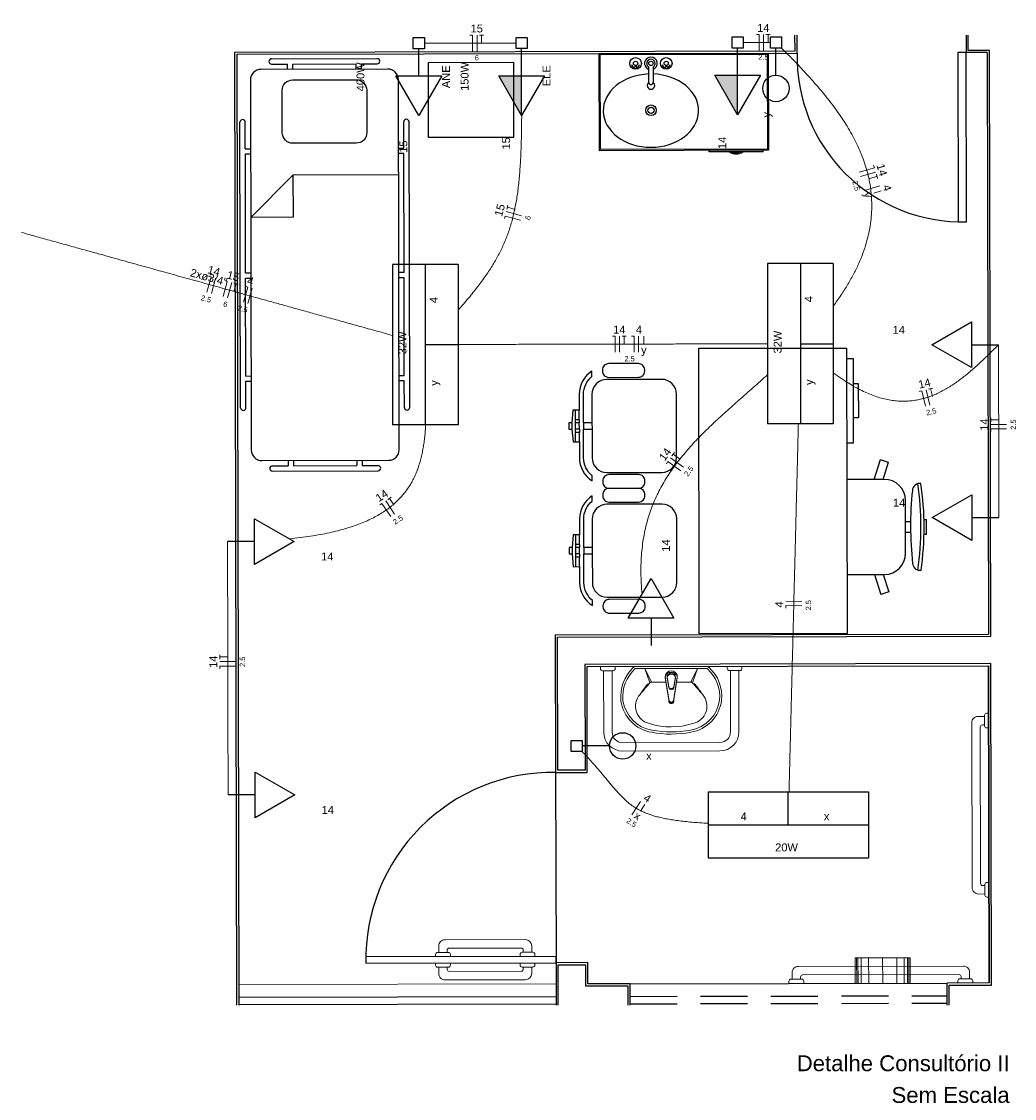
# Model space of a CAD drawing. Header units: feet. Extents: x -18 to 1038, y -110 to 48.
# Tile 1 of 199: x -18 to -8, y -88 to -78. Entities that reach past the tile are written whole.
import ezdxf

# ---------------------------------------------------------------- set-up
doc = ezdxf.new("R2010")
doc.units = ezdxf.units.FT
doc.header["$MEASUREMENT"] = 0
doc.linetypes.add('HIDDEN', pattern=[0.9525, 0.635, -0.3175])
for name, color, linetype, lineweight in [('02', 2, 'Continuous', 20), ('DI-Títulos', 3, 'Continuous', 5), ('EL-Condutos', 4, 'Continuous', 5), ('EL-Fios (Fase 1)', 7, 'Continuous', 5), ('EL-Fios (Fase 3)', 7, 'Continuous', 5), ('EL-Fios (Neutro)', 7, 'Continuous', 5), ('EL-Fios (Retorno)', 7, 'Continuous', 5), ('EL-Fios (Terra)', 7, 'Continuous', 5), ('EL-Textos conduto', 7, 'Continuous', 5), ('EL-Textos fios', 7, 'Continuous', 5), ('LOUÇAS', 1, 'Continuous', 9), ('Textos', 7, 'Continuous', 5)]:
    doc.layers.add(name, color=color, linetype=linetype, lineweight=lineweight)
for name, color, linetype in [('1', 1, 'Continuous'), ('AR-SAN', 1, 'Continuous'), ('Arq-parede-alta', 5, 'Continuous'), ('ESQUADRIAS CORTE', 3, 'Continuous'), ('JANELA', 3, 'Continuous'), ('MOBILARIO', 8, 'Continuous'), ('P-SIMBOL', 5, 'Continuous'), ('parede', 5, 'Continuous'), ('porta', 3, 'Continuous'), ('PROJEÇÃO', 6, 'HIDDEN')]:
    doc.layers.add(name, color=color, linetype=linetype)
doc.styles.add('Arial', font='arial.ttf')

msp = doc.modelspace()

# ---------------------------------------------------------------- hatches: boundary and pattern name
at = {"layer": 'P-SIMBOL', "linetype": 'Continuous'}
for points in [[(-12.9284, -78.6964), (-12.9284, -79.0714), (-13.1449, -78.6964)], [(-10.8843, -78.692), (-10.8843, -79.067), (-11.1008, -78.692)]]:
    msp.add_hatch(color=256, dxfattribs=at).paths.add_polyline_path(points)

# ---------------------------------------------------------------- linework, layer by layer
at = {"layer": '02', "color": 251}
msp.add_line((-15.6026, -87.2932), (-12.6026, -87.2869), dxfattribs=at)
at = {"layer": '1', "color": 251}
msp.add_line((-12.6069, -85.2867), (-12.6031, -87.0866), dxfattribs=at)
for centre, radius, start, end in [((-8.7613, -78.5185), 1.5605, 178.65287, 271.59047), ((-12.6332, -87.0567), 1.7703, 89.15065, 181.0927)]:
    msp.add_arc(centre, radius, start, end, dxfattribs=at)
at = {"layer": 'AR-SAN', "color": 251}
for p, q in [((-12.1949, -78.4858), (-10.5949, -78.4824)), ((-12.193, -79.4058), (-12.1949, -78.4858)), ((-12.1849, -78.4957), (-10.6049, -78.4924)), ((-12.183, -79.3957), (-12.1849, -78.4957)), ((-10.6049, -78.4924), (-10.603, -79.3924)), ((-10.5949, -78.4824), (-10.593, -79.4024)), ((-10.593, -79.4024), (-12.193, -79.4058)), ((-10.603, -79.3924), (-12.183, -79.3957)), ((-11.1548, -79.4176), (-11.1548, -79.4036)), ((-10.9608, -79.4171), (-11.1548, -79.4176)), ((-10.9413, -79.4171), (-10.9608, -79.4171)), ((-10.8548, -79.4169), (-10.9413, -79.4171)), ((-10.8353, -79.4169), (-10.8548, -79.4169)), ((-10.6413, -79.4165), (-10.8353, -79.4169)), ((-10.6413, -79.4165), (-10.6413, -79.4025))]:
    msp.add_line(p, q, dxfattribs=at)
for radius, start, end in [(0.1085, 234.77191, 305.47143), (0.0985, 244.07769, 296.16565)]:
    msp.add_arc((-10.8982, -79.3285), radius, start, end, dxfattribs=at)
at = {"layer": 'Arq-parede-alta', "color": 3}
for p, q in [((-10.3214, -78.4818), (-10.3217, -78.3143)), ((-15.6214, -78.493), (-10.3214, -78.4818)), ((-15.6023, -87.4891), (-15.6214, -78.493)), ((-12.3031, -87.086), (-12.6031, -87.0866)), ((-12.6031, -87.0866), (-12.6023, -87.4891)), ((-12.3027, -87.2862), (-12.3031, -87.086)), ((-11.9027, -87.2853), (-12.3027, -87.2862))]:
    msp.add_line(p, q, dxfattribs=at)
at = {"layer": 'Arq-parede-alta', "color": 3, "ltscale": 0.03}
for p, q in [((-12.6097, -83.9867), (-8.5097, -83.9779)), ((-12.3091, -84.286), (-8.5091, -84.2779)), ((-11.9023, -87.4891), (-11.9027, -87.2853))]:
    msp.add_line(p, q, dxfattribs=at)
at = {"layer": 'Arq-parede-alta', "color": 251, "ltscale": 0.03}
msp.add_lwpolyline([(-12.6097, -83.9867), (-12.6069, -85.2867), (-12.3069, -85.286), (-12.3091, -84.286)], dxfattribs=at)
at = {"layer": 'EL-Condutos', "linetype": 'Continuous'}
for points in [[(-13.8483, -78.3893), (-13.8079, -78.3892), (-13.7698, -78.3891), (-13.734, -78.389), (-13.7002, -78.389), (-13.6683, -78.3889), (-13.6381, -78.3888), (-13.6094, -78.3888), (-13.5821, -78.3887), (-13.556, -78.3887), (-13.5309, -78.3886), (-13.5067, -78.3885), (-13.4832, -78.3885), (-13.4601, -78.3885), (-13.4374, -78.3884), (-13.4149, -78.3884), (-13.3924, -78.3883), (-13.3697, -78.3883), (-13.3467, -78.3882), (-13.3232, -78.3882), (-13.2989, -78.3881), (-13.2739, -78.3881), (-13.2478, -78.388), (-13.2205, -78.3879), (-13.1918, -78.3879), (-13.1616, -78.3878), (-13.1297, -78.3877), (-13.0959, -78.3877), (-13.0601, -78.3876), (-13.022, -78.3875), (-12.9815, -78.3874)], [(-10.831, -78.3829), (-10.8199, -78.3828), (-10.8093, -78.3828), (-10.7992, -78.3828), (-10.7895, -78.3828), (-10.7803, -78.3828), (-10.7715, -78.3827), (-10.763, -78.3827), (-10.7548, -78.3827), (-10.7469, -78.3827), (-10.7393, -78.3827), (-10.7318, -78.3827), (-10.7245, -78.3826), (-10.7172, -78.3826), (-10.7101, -78.3826), (-10.703, -78.3826), (-10.6959, -78.3826), (-10.6888, -78.3826), (-10.6816, -78.3825), (-10.6742, -78.3825), (-10.6668, -78.3825), (-10.6591, -78.3825), (-10.6512, -78.3825), (-10.643, -78.3825), (-10.6345, -78.3824), (-10.6257, -78.3824), (-10.6165, -78.3824), (-10.6068, -78.3824), (-10.5967, -78.3824), (-10.5861, -78.3823), (-10.575, -78.3823)], [(-10.4685, -78.4355), (-10.4046, -78.5), (-10.3411, -78.5652), (-10.2783, -78.6312), (-10.2164, -78.6981), (-10.1558, -78.7659), (-10.0968, -78.8346), (-10.0398, -78.9043), (-9.9849, -78.9749), (-9.9326, -79.0467), (-9.8832, -79.1195), (-9.8369, -79.1935), (-9.7941, -79.2687), (-9.7551, -79.3451), (-9.7202, -79.4228), (-9.6898, -79.5018), (-9.6641, -79.5821), (-9.6434, -79.6639), (-9.6282, -79.7471), (-9.6186, -79.8318), (-9.615, -79.918), (-9.6177, -80.0058), (-9.6271, -80.0953), (-9.6434, -80.1864), (-9.667, -80.2792), (-9.6981, -80.3737), (-9.7371, -80.4701), (-9.7844, -80.5682), (-9.8401, -80.6683), (-9.9047, -80.7703), (-9.9784, -80.8742)], [(-13.5302, -80.914), (-13.4792, -80.8564), (-13.4312, -80.8002), (-13.386, -80.7454), (-13.3436, -80.6916), (-13.3039, -80.6388), (-13.2667, -80.5867), (-13.2321, -80.5351), (-13.1999, -80.4839), (-13.17, -80.4329), (-13.1424, -80.3819), (-13.1169, -80.3306), (-13.0935, -80.279), (-13.0721, -80.2267), (-13.0526, -80.1738), (-13.0349, -80.1198), (-13.0189, -80.0648), (-13.0046, -80.0084), (-12.9918, -79.9505), (-12.9805, -79.8909), (-12.9705, -79.8294), (-12.9619, -79.7659), (-12.9545, -79.7001), (-12.9481, -79.6318), (-12.9428, -79.5609), (-12.9385, -79.4872), (-12.935, -79.4106), (-12.9323, -79.3307), (-12.9303, -79.2474), (-12.9288, -79.1606), (-12.9279, -79.07)], [(-17.6613, -80.1791), (-17.5169, -80.2191), (-17.3798, -80.2572), (-17.2495, -80.2933), (-17.1252, -80.3278), (-17.0065, -80.3608), (-16.8928, -80.3923), (-16.7834, -80.4227), (-16.6779, -80.4519), (-16.5756, -80.4803), (-16.476, -80.508), (-16.3784, -80.535), (-16.2824, -80.5617), (-16.1873, -80.5881), (-16.0925, -80.6144), (-15.9975, -80.6407), (-15.9017, -80.6673), (-15.8046, -80.6943), (-15.7055, -80.7218), (-15.6038, -80.75), (-15.499, -80.7791), (-15.3906, -80.8091), (-15.2779, -80.8404), (-15.1603, -80.873), (-15.0373, -80.9072), (-14.9084, -80.943), (-14.7728, -80.9806), (-14.6302, -81.0202), (-14.4797, -81.0619), (-14.321, -81.1059), (-14.1534, -81.1524)], [(-13.529, -81.2386), (-13.3956, -81.2383), (-13.2696, -81.2381), (-13.1505, -81.2378), (-13.0378, -81.2376), (-12.9308, -81.2373), (-12.8292, -81.2371), (-12.7324, -81.2369), (-12.6397, -81.2367), (-12.5508, -81.2365), (-12.4651, -81.2363), (-12.382, -81.2362), (-12.301, -81.236), (-12.2217, -81.2358), (-12.1433, -81.2357), (-12.0655, -81.2355), (-11.9877, -81.2353), (-11.9094, -81.2352), (-11.83, -81.235), (-11.7491, -81.2348), (-11.666, -81.2346), (-11.5802, -81.2345), (-11.4913, -81.2343), (-11.3987, -81.2341), (-11.3019, -81.2339), (-11.2002, -81.2337), (-11.0933, -81.2334), (-10.9806, -81.2332), (-10.8615, -81.2329), (-10.7355, -81.2327), (-10.6021, -81.2324)], [(-9.9791, -81.5056), (-9.9084, -81.5566), (-9.8396, -81.6018), (-9.7728, -81.6413), (-9.7077, -81.6753), (-9.6444, -81.704), (-9.5828, -81.7275), (-9.5228, -81.7462), (-9.4643, -81.76), (-9.4073, -81.7694), (-9.3516, -81.7743), (-9.2973, -81.775), (-9.2442, -81.7718), (-9.1922, -81.7647), (-9.1414, -81.754), (-9.0915, -81.7399), (-9.0426, -81.7224), (-8.9946, -81.702), (-8.9473, -81.6786), (-8.9008, -81.6525), (-8.8549, -81.624), (-8.8096, -81.593), (-8.7648, -81.56), (-8.7204, -81.525), (-8.6764, -81.4882), (-8.6327, -81.4499), (-8.5891, -81.4102), (-8.5457, -81.3692), (-8.5023, -81.3273), (-8.459, -81.2845), (-8.4155, -81.241)], [(-8.4155, -81.241), (-8.4154, -81.3201), (-8.4152, -81.3941), (-8.4151, -81.4634), (-8.4149, -81.5284), (-8.4148, -81.5893), (-8.4147, -81.6466), (-8.4145, -81.7006), (-8.4144, -81.7517), (-8.4143, -81.8003), (-8.4142, -81.8467), (-8.4141, -81.8913), (-8.414, -81.9344), (-8.414, -81.9765), (-8.4139, -82.0178), (-8.4138, -82.0587), (-8.4137, -82.0997), (-8.4136, -82.141), (-8.4135, -82.183), (-8.4134, -82.2261), (-8.4133, -82.2707), (-8.4132, -82.3171), (-8.4131, -82.3657), (-8.413, -82.4168), (-8.4129, -82.4708), (-8.4128, -82.5282), (-8.4127, -82.5891), (-8.4125, -82.654), (-8.4124, -82.7233), (-8.4122, -82.7973), (-8.412, -82.8764)], [(-11.789, -83.6004), (-11.7966, -83.4972), (-11.7997, -83.3981), (-11.7984, -83.303), (-11.7928, -83.2116), (-11.7832, -83.1238), (-11.7695, -83.0394), (-11.7519, -82.9581), (-11.7307, -82.8799), (-11.7059, -82.8044), (-11.6776, -82.7315), (-11.6461, -82.6611), (-11.6113, -82.5928), (-11.5736, -82.5266), (-11.5329, -82.4622), (-11.4895, -82.3994), (-11.4435, -82.3381), (-11.395, -82.2781), (-11.3441, -82.2191), (-11.2911, -82.161), (-11.236, -82.1036), (-11.1789, -82.0467), (-11.12, -81.9901), (-11.0595, -81.9336), (-10.9975, -81.877), (-10.934, -81.8201), (-10.8693, -81.7628), (-10.8036, -81.7048), (-10.7368, -81.646), (-10.6692, -81.5861), (-10.6009, -81.525)], [(-15.1256, -83.0767), (-15.0234, -83.0653), (-14.9265, -83.0519), (-14.8351, -83.0366), (-14.7488, -83.0194), (-14.6675, -83.0003), (-14.5911, -82.9793), (-14.5195, -82.9565), (-14.4524, -82.932), (-14.3898, -82.9056), (-14.3315, -82.8776), (-14.2773, -82.8478), (-14.2271, -82.8164), (-14.1808, -82.7833), (-14.1381, -82.7486), (-14.099, -82.7124), (-14.0633, -82.6746), (-14.0308, -82.6352), (-14.0015, -82.5944), (-13.9751, -82.5521), (-13.9514, -82.5084), (-13.9305, -82.4632), (-13.9121, -82.4167), (-13.896, -82.3688), (-13.8821, -82.3197), (-13.8703, -82.2692), (-13.8604, -82.2175), (-13.8522, -82.1645), (-13.8457, -82.1104), (-13.8406, -82.055), (-13.8369, -81.9986)], [(-10.3098, -81.9901), (-10.3134, -82.1331), (-10.3168, -82.2689), (-10.3201, -82.3981), (-10.3232, -82.5212), (-10.3262, -82.6389), (-10.3291, -82.7516), (-10.3318, -82.8601), (-10.3345, -82.9647), (-10.337, -83.0662), (-10.3395, -83.165), (-10.342, -83.2618), (-10.3444, -83.3571), (-10.3468, -83.4515), (-10.3492, -83.5456), (-10.3516, -83.6399), (-10.354, -83.735), (-10.3564, -83.8315), (-10.3589, -83.9299), (-10.3615, -84.0309), (-10.3641, -84.1349), (-10.3669, -84.2426), (-10.3697, -84.3546), (-10.3727, -84.4713), (-10.3758, -84.5934), (-10.379, -84.7215), (-10.3824, -84.8561), (-10.386, -84.9978), (-10.3898, -85.1471), (-10.3938, -85.3047), (-10.398, -85.4711)], [(-15.7116, -83.1033), (-15.7113, -83.2192), (-15.7111, -83.3277), (-15.7109, -83.4293), (-15.7107, -83.5244), (-15.7105, -83.6137), (-15.7103, -83.6977), (-15.7102, -83.7769), (-15.71, -83.8518), (-15.7098, -83.923), (-15.7097, -83.991), (-15.7096, -84.0563), (-15.7094, -84.1195), (-15.7093, -84.1812), (-15.7092, -84.2417), (-15.709, -84.3017), (-15.7089, -84.3617), (-15.7088, -84.4223), (-15.7087, -84.4839), (-15.7085, -84.5471), (-15.7084, -84.6124), (-15.7082, -84.6804), (-15.7081, -84.7516), (-15.7079, -84.8265), (-15.7078, -84.9057), (-15.7076, -84.9897), (-15.7074, -85.079), (-15.7072, -85.1742), (-15.707, -85.2757), (-15.7067, -85.3842), (-15.7065, -85.5001)], [(-12.3558, -85.0887), (-12.3127, -85.1342), (-12.2728, -85.1778), (-12.2359, -85.2195), (-12.2015, -85.2593), (-12.1694, -85.2974), (-12.1393, -85.3336), (-12.1107, -85.3681), (-12.0835, -85.4008), (-12.0573, -85.432), (-12.0317, -85.4614), (-12.0065, -85.4893), (-11.9813, -85.5157), (-11.9557, -85.5405), (-11.9296, -85.5638), (-11.9025, -85.5857), (-11.8741, -85.6062), (-11.8442, -85.6254), (-11.8124, -85.6432), (-11.7783, -85.6598), (-11.7416, -85.6751), (-11.7021, -85.6891), (-11.6594, -85.7021), (-11.6132, -85.7139), (-11.5632, -85.7246), (-11.509, -85.7342), (-11.4503, -85.7429), (-11.3868, -85.7505), (-11.3182, -85.7573), (-11.2442, -85.7631), (-11.1644, -85.7681)]]:
    msp.add_spline(points, degree=3, dxfattribs=at)
at = {"layer": 'EL-Fios (Fase 1)'}
for p, q in [((-10.6386, -78.4575), (-10.6389, -78.3075)), ((-9.722, -79.6502), (-9.5782, -79.6075)), ((-9.6831, -79.7811), (-9.5393, -79.7384)), ((-15.865, -80.7553), (-15.8249, -80.6108)), ((-15.5192, -80.8513), (-15.4791, -80.7068)), ((-12.0011, -81.3104), (-12.0014, -81.1604)), ((-11.8216, -81.31), (-11.822, -81.16)), ((-9.0644, -81.8126), (-9.0995, -81.6668)), ((-8.3388, -81.9944), (-8.4888, -81.9944)), ((-11.3969, -82.3985), (-11.5191, -82.3116)), ((-14.132, -82.8432), (-14.2152, -82.7183)), ((-10.2773, -83.6695), (-10.4273, -83.6657)), ((-15.634, -84.2374), (-15.784, -84.2374)), ((-11.8857, -85.6883), (-11.8043, -85.5623))]:
    msp.add_line(p, q, dxfattribs=at)
at = {"layer": 'EL-Fios (Fase 3)'}
for p, q in [((-13.3505, -78.4632), (-13.3508, -78.3132)), ((-12.9295, -80.0216), (-13.0742, -79.9822)), ((-15.7127, -80.7976), (-15.6726, -80.6531))]:
    msp.add_line(p, q, dxfattribs=at)
at = {"layer": 'EL-Fios (Neutro)'}
for p, q in [((-13.4187, -78.3134), (-13.3937, -78.3133)), ((-13.3933, -78.4633), (-13.3937, -78.3133)), ((-10.7067, -78.3076), (-10.6817, -78.3075)), ((-10.6814, -78.4575), (-10.6817, -78.3075)), ((-9.5976, -79.5424), (-9.5904, -79.5664)), ((-9.7342, -79.6091), (-9.5904, -79.5664)), ((-13.092, -80.0477), (-13.0855, -80.0236)), ((-12.9407, -80.0629), (-13.0855, -80.0236)), ((-15.9063, -80.7439), (-15.8662, -80.5993)), ((-15.8903, -80.5927), (-15.8662, -80.5993)), ((-15.754, -80.7861), (-15.7139, -80.6416)), ((-15.738, -80.6349), (-15.7139, -80.6416)), ((-15.5605, -80.8398), (-15.5203, -80.6953)), ((-15.5444, -80.6886), (-15.5203, -80.6953)), ((-12.0693, -81.1605), (-12.0443, -81.1604)), ((-12.044, -81.3104), (-12.0443, -81.1604)), ((-11.8898, -81.1601), (-11.8648, -81.1601)), ((-11.8645, -81.3101), (-11.8648, -81.1601)), ((-9.1655, -81.6827), (-9.1412, -81.6768)), ((-9.106, -81.8226), (-9.1412, -81.6768)), ((-8.3388, -82.0373), (-8.4888, -82.0373)), ((-8.4888, -82.0623), (-8.4888, -82.0373)), ((-11.5585, -82.3669), (-11.544, -82.3465)), ((-11.4217, -82.4335), (-11.544, -82.3465)), ((-14.2716, -82.756), (-14.2508, -82.7421)), ((-14.1677, -82.8669), (-14.2508, -82.7421)), ((-10.429, -83.7336), (-10.4284, -83.7086)), ((-10.2784, -83.7124), (-10.4284, -83.7086)), ((-15.634, -84.2803), (-15.784, -84.2803)), ((-15.784, -84.3053), (-15.784, -84.2803))]:
    msp.add_line(p, q, dxfattribs=at)
at = {"layer": 'EL-Fios (Retorno)'}
for p, q in [((-9.597, -79.8077), (-9.5251, -79.7863)), ((-11.7718, -81.2349), (-11.772, -81.1599)), ((-11.803, -85.6524), (-11.7623, -85.5894))]:
    msp.add_line(p, q, dxfattribs=at)
at = {"layer": 'EL-Fios (Terra)'}
for points in [[(-13.3078, -78.3881), (-13.3079, -78.3131), (-13.3279, -78.3132), (-13.2879, -78.3131)], [(-10.5959, -78.3824), (-10.596, -78.3074), (-10.616, -78.3074), (-10.576, -78.3073)], [(-9.6379, -79.6699), (-9.566, -79.6485), (-9.5717, -79.6294), (-9.5603, -79.6677)], [(-12.9906, -79.9605), (-13.063, -79.9409), (-13.0682, -79.9602), (-13.0577, -79.9216)], [(-15.6514, -80.7368), (-15.6313, -80.6645), (-15.6506, -80.6592), (-15.6121, -80.6699)], [(-11.9584, -81.2353), (-11.9586, -81.1603), (-11.9786, -81.1603), (-11.9386, -81.1602)], [(-9.0403, -81.7296), (-9.0578, -81.6567), (-9.0773, -81.6614), (-9.0384, -81.652)], [(-8.4138, -81.9516), (-8.4888, -81.9516), (-8.4888, -81.9716), (-8.4888, -81.9316)], [(-11.4332, -82.3201), (-11.4943, -82.2767), (-11.5059, -82.293), (-11.4827, -82.2604)], [(-14.1379, -82.757), (-14.1795, -82.6946), (-14.1961, -82.7057), (-14.1629, -82.6835)], [(-15.709, -84.1946), (-15.784, -84.1946), (-15.784, -84.2146), (-15.784, -84.1746)]]:
    msp.add_lwpolyline(points, dxfattribs=at)
at = {"layer": 'ESQUADRIAS CORTE', "color": 251}
msp.add_lwpolyline([(-12.6032, -87.0266), (-14.4032, -87.0305), (-14.4031, -87.0905), (-12.6031, -87.0866)], close=True, dxfattribs=at)
at = {"layer": 'JANELA', "color": 251}
for p, q in [((-10.3414, -78.4618), (-10.3417, -78.3143)), ((-8.7014, -78.4583), (-8.7017, -78.3143)), ((-15.6414, -78.4731), (-10.3414, -78.4618)), ((-15.6223, -87.4891), (-15.6414, -78.4731)), ((-8.5014, -78.4579), (-8.7014, -78.4583)), ((-8.4897, -83.9979), (-8.5014, -78.4579)), ((-12.5897, -84.0066), (-8.4897, -83.9979)), ((-12.587, -85.2666), (-12.5897, -84.0066)), ((-8.4891, -84.2579), (-12.3291, -84.2661)), ((-12.3291, -84.2661), (-12.327, -85.2661)), ((-8.4827, -87.2979), (-8.4891, -84.2579)), ((-12.327, -85.2661), (-12.587, -85.2666)), ((-12.5831, -87.1066), (-12.3231, -87.1061)), ((-12.5823, -87.4891), (-12.5831, -87.1066)), ((-12.3231, -87.1061), (-12.3227, -87.3061)), ((-12.3227, -87.3061), (-11.9227, -87.3052)), ((-11.9227, -87.3052), (-11.9223, -87.4891)), ((-8.8827, -87.2987), (-8.4827, -87.2979)), ((-8.8823, -87.4891), (-8.8827, -87.2987))]:
    msp.add_line(p, q, dxfattribs=at)
at = {"layer": 'LOUÇAS', "color": 251}
for p, q in [((-12.1519, -84.9056), (-12.1532, -84.3256)), ((-12.0719, -84.9054), (-12.0732, -84.3254)), ((-11.1717, -84.2835), (-11.8547, -84.2849)), ((-11.854, -84.3051), (-11.1741, -84.3037)), ((-11.7618, -84.3049), (-11.7138, -84.4393)), ((-11.7618, -84.3049), (-11.6987, -84.4325)), ((-11.2646, -84.3039), (-11.3272, -84.4317)), ((-11.2646, -84.3039), (-11.312, -84.4385)), ((-10.9532, -84.323), (-10.9519, -84.903)), ((-10.8732, -84.3229), (-10.8719, -84.9029)), ((-11.5627, -84.4322), (-11.6987, -84.4325)), ((-11.5329, -84.6092), (-11.5676, -84.4027)), ((-11.5329, -84.6204), (-11.5676, -84.4139)), ((-11.5367, -84.4739), (-11.5492, -84.3992)), ((-11.5366, -84.4851), (-11.5492, -84.4104)), ((-11.4922, -84.6091), (-11.4583, -84.4025)), ((-11.4922, -84.6203), (-11.4583, -84.4137)), ((-11.489, -84.4738), (-11.4768, -84.399)), ((-11.489, -84.485), (-11.4767, -84.4102)), ((-11.3272, -84.4317), (-11.4632, -84.432)), ((-11.0517, -85.0032), (-11.9717, -85.0052)), ((-11.0515, -85.0832), (-11.9715, -85.0852)), ((-12.9233, -86.9873), (-12.8233, -86.9871)), ((-12.9133, -86.9873), (-12.9133, -86.9673)), ((-12.8334, -86.9271), (-12.8333, -86.9871)), ((-12.9432, -87.0274), (-12.9432, -87.0074)), ((-12.943, -87.0874), (-12.9429, -87.1074)), ((-12.8032, -87.0071), (-12.8032, -87.0271)), ((-12.8029, -87.1071), (-12.803, -87.0871)), ((-9.772, -87.0406), (-9.252, -87.0395)), ((-9.7715, -87.2806), (-9.772, -87.0406)), ((-9.7578, -87.2806), (-9.7583, -87.0406)), ((-9.7451, -87.2806), (-9.7456, -87.0406)), ((-9.7153, -87.2805), (-9.7158, -87.0405)), ((-9.6442, -87.2804), (-9.6447, -87.0404)), ((-9.512, -87.0401), (-9.5115, -87.2801)), ((-9.3788, -87.2798), (-9.3793, -87.0398)), ((-9.3077, -87.2797), (-9.3082, -87.0397)), ((-9.2779, -87.2796), (-9.2784, -87.0396)), ((-9.2652, -87.2796), (-9.2657, -87.0396)), ((-9.252, -87.0395), (-9.2515, -87.2795)), ((-12.9229, -87.1273), (-12.8229, -87.1271)), ((-12.9129, -87.1273), (-12.9128, -87.1473)), ((-12.8328, -87.1871), (-12.8329, -87.1271))]:
    msp.add_line(p, q, dxfattribs=at)
for points in [[(-12.0432, -84.2853), (-12.0432, -84.3053, -0.4142136), (-12.0632, -84.3254), (-12.0632, -84.3254), (-12.1632, -84.3256, -0.4142136), (-12.1832, -84.3056), (-12.1832, -84.3056), (-12.1832, -84.2856)], [(-10.8432, -84.2828), (-10.8432, -84.3028, -0.4142136), (-10.8632, -84.3228), (-10.8632, -84.3228), (-10.9632, -84.3231, -0.4142136), (-10.9832, -84.3031), (-10.9832, -84.3031), (-10.9832, -84.2831)], [(-8.5081, -84.7264), (-8.5281, -84.7264, 0.4142135), (-8.5481, -84.7464), (-8.5481, -84.7464), (-8.5479, -84.8464, 0.4142136), (-8.5278, -84.8664), (-8.5278, -84.8664), (-8.5078, -84.8664)], [(-8.5481, -84.7564), (-8.6081, -84.7566, 0.4142136), (-8.6679, -84.8167), (-8.6679, -84.8167), (-8.6646, -86.3767, 0.4142136), (-8.6045, -86.4366), (-8.6045, -86.4366), (-8.5445, -86.4364)], [(-8.5447, -86.3564), (-8.5647, -86.3565, -0.4142136), (-8.5847, -86.3365), (-8.5847, -86.3365), (-8.5878, -84.8565, -0.4142135), (-8.5679, -84.8365), (-8.5679, -84.8365), (-8.5479, -84.8364)], [(-8.5047, -86.3264), (-8.5247, -86.3264, 0.4142135), (-8.5447, -86.3464), (-8.5447, -86.3464), (-8.5445, -86.4464, 0.4142136), (-8.5244, -86.4664), (-8.5244, -86.4664), (-8.5044, -86.4664)], [(-13.7133, -86.989), (-13.7134, -86.929, -0.4142136), (-13.6535, -86.8689), (-13.6535, -86.8689), (-12.8935, -86.8673)], [(-13.7432, -87.0291), (-13.7432, -87.0091, -0.4142136), (-13.7233, -86.989), (-13.7233, -86.989), (-13.6233, -86.9888, -0.4142136), (-13.6032, -87.0088), (-13.6032, -87.0088), (-13.6032, -87.0288)], [(-12.9333, -86.9474), (-13.6133, -86.9488, 0.4142136), (-13.6333, -86.9688), (-13.6333, -86.9688), (-13.6333, -86.9888)], [(-13.743, -87.0891), (-13.7429, -87.1091, 0.4142136), (-13.7229, -87.129), (-13.7229, -87.129), (-13.6229, -87.1288, 0.4142136), (-13.6029, -87.1088), (-13.6029, -87.1088), (-13.603, -87.0888)], [(-13.7129, -87.129), (-13.7128, -87.189, 0.4142136), (-13.6526, -87.2489), (-13.6526, -87.2489), (-12.8926, -87.2473)], [(-12.9328, -87.1674), (-13.6128, -87.1688, -0.4142136), (-13.6328, -87.1488), (-13.6328, -87.1488), (-13.6329, -87.1288)], [(-8.6892, -87.2383), (-8.6893, -87.1783, 0.4142136), (-8.7495, -87.1185), (-8.7495, -87.1185), (-10.3095, -87.1218, 0.4142136), (-10.3693, -87.1819), (-10.3693, -87.1819), (-10.3692, -87.2419)], [(-10.2591, -87.2817), (-10.2592, -87.2617, 0.4142135), (-10.2792, -87.2417), (-10.2792, -87.2417), (-10.3792, -87.2419, 0.4142135), (-10.3992, -87.262), (-10.3992, -87.262), (-10.3991, -87.282)], [(-10.2892, -87.2417), (-10.2893, -87.2217, -0.4142136), (-10.2693, -87.2017), (-10.2693, -87.2017), (-8.7893, -87.1986, -0.4142136), (-8.7693, -87.2185), (-8.7693, -87.2185), (-8.7692, -87.2385)], [(-8.6591, -87.2783), (-8.6592, -87.2583, 0.4142135), (-8.6792, -87.2383), (-8.6792, -87.2383), (-8.7792, -87.2385, 0.4142135), (-8.7992, -87.2586), (-8.7992, -87.2586), (-8.7991, -87.2786)]]:
    msp.add_lwpolyline(points, format="xyb", dxfattribs=at)
for centre, radius, start, end in [((-11.6115, -84.5706), 0.3796, 133.26383, 185.78686), ((-11.6115, -84.5706), 0.3596, 132.40014, 185.72223), ((-11.8458, -84.3214), 0.0375, 103.82709, 133.63033), ((-11.513, -84.384), 0.0578, 341.27295, 198.9704), ((-11.513, -84.3952), 0.0578, 341.27295, 198.97039), ((-11.1806, -84.32), 0.0175, 46.61302, 70.01469), ((-11.1806, -84.32), 0.0375, 46.61302, 76.41626), ((-11.4137, -84.5702), 0.3596, 354.52111, 46.97952), ((-11.4137, -84.5702), 0.3796, 354.45648, 46.97952), ((-3.6259, -91.5212), 10.7502, 138.794, 139.56196), ((-11.6987, -84.4526), 0.0202, 90.12167, 138.79399), ((-11.513, -84.384), 0.0393, 337.46726, 202.77608), ((-11.513, -84.3952), 0.0393, 337.46727, 202.77608), ((-11.3271, -84.4518), 0.0202, 41.44935, 90.12167), ((-19.3697, -91.5547), 10.7502, 40.68139, 41.44935), ((-3.0494, -90.7816), 10.7502, 143.95642, 144.56196), ((-11.724, -84.469), 0.0219, 81.85061, 143.95643), ((-11.5128, -84.4696), 0.0242, 190.20563, 350.03771), ((-11.5128, -84.4808), 0.0242, 190.20562, 350.03772), ((-11.3017, -84.4681), 0.0219, 36.28692, 98.39274), ((-19.9495, -90.8175), 10.7502, 35.68139, 36.28693), ((-11.6403, -84.5592), 0.3524, 188.1078, 260.8282), ((-11.6403, -84.5592), 0.3324, 188.17757, 260.8282), ((-11.6822, -84.66), 0.1682, 138.41766, 258.00756), ((-11.5126, -84.6006), 0.0244, 161.40621, 18.83713), ((-11.5125, -84.6117), 0.0244, 161.40621, 18.83713), ((-11.5126, -84.597), 0.0237, 210.92627, 329.31708), ((-11.5126, -84.6082), 0.0237, 210.92626, 329.31709), ((-11.385, -84.5587), 0.3324, 279.41514, 352.06578), ((-11.385, -84.5587), 0.3524, 279.41514, 352.13554), ((-11.3427, -84.6593), 0.1682, 282.23578, 41.82569), ((-11.5135, -84.177), 0.6787, 252.53467, 287.70869), ((-11.9719, -84.9052), 0.18, 180.12167, 270.12167), ((-11.9719, -84.9052), 0.1, 180.12167, 270.12167), ((-11.514, -83.945), 0.9792, 259.25829, 280.98506), ((-11.514, -83.9437), 0.9605, 259.21577, 281.02758), ((-11.0519, -84.9032), 0.1, 270.12167, 0.12167), ((-11.0519, -84.9032), 0.18, 270.12167, 0.12167), ((-12.8934, -86.9273), 0.06, 0.12167, 90.12167), ((-12.9232, -87.0073), 0.02, 90.12167, 180.12167), ((-12.9333, -86.9674), 0.02, 0.12167, 90.12167), ((-12.8232, -87.0071), 0.02, 0.12167, 90.12167), ((-12.9229, -87.1073), 0.02, 180.12167, 270.12167), ((-12.9328, -87.1474), 0.02, 270.12167, 0.12167), ((-12.8928, -87.1873), 0.06, 270.12167, 0.12167), ((-12.8229, -87.1071), 0.02, 270.12167, 0.12167)]:
    msp.add_arc(centre, radius, start, end, dxfattribs=at)
at = {"layer": 'MOBILARIO', "color": 251}
for p, q in [((-15.2952, -78.5365), (-14.2952, -78.5343)), ((-14.1949, -78.6341), (-15.3949, -78.6367)), ((-15.295, -78.5865), (-15.145, -78.5861)), ((-15.1449, -78.6361), (-15.145, -78.5861)), ((-15.095, -78.586), (-14.495, -78.5848)), ((-15.0949, -78.636), (-15.095, -78.586)), ((-14.4949, -78.6348), (-14.495, -78.5848)), ((-14.445, -78.5846), (-14.295, -78.5843)), ((-14.4449, -78.6346), (-14.445, -78.5846)), ((-15.4947, -78.7369), (-15.4873, -82.2369)), ((-14.0873, -82.2339), (-14.0947, -78.7339)), ((-15.5881, -81.8371), (-15.5939, -79.1371)), ((-15.5433, -79.387), (-15.5439, -79.137)), ((-14.0434, -79.3838), (-14.0439, -79.1338)), ((-13.9881, -81.8337), (-13.9939, -79.1337)), ((-15.5433, -79.387), (-15.4933, -79.3869)), ((-15.5432, -79.437), (-15.4932, -79.4369)), ((-15.5409, -80.562), (-15.5432, -79.437)), ((-14.0434, -79.3838), (-14.0934, -79.3839)), ((-14.0432, -79.4338), (-14.0932, -79.4339)), ((-14.0409, -80.5588), (-14.0432, -79.4338)), ((-15.0928, -79.636), (-15.492, -80.0369)), ((-14.0928, -79.6339), (-15.0928, -79.636)), ((-15.0928, -79.636), (-15.092, -80.036)), ((-15.092, -80.036), (-15.492, -80.0369)), ((-15.5409, -80.562), (-15.4909, -80.5619)), ((-14.0409, -80.5588), (-14.0909, -80.5589)), ((-15.5407, -80.612), (-15.4907, -80.6119)), ((-15.5388, -81.537), (-15.5407, -80.612)), ((-14.0407, -80.6088), (-14.0907, -80.6089)), ((-14.0388, -81.5338), (-14.0407, -80.6088)), ((-9.8526, -81.3723), (-9.7926, -81.3721)), ((-9.7926, -81.3721), (-9.7909, -82.1721)), ((-15.5388, -81.537), (-15.4888, -81.5369)), ((-15.5387, -81.587), (-15.4887, -81.5869)), ((-15.5381, -81.837), (-15.5387, -81.587)), ((-14.0388, -81.5338), (-14.0888, -81.5339)), ((-14.0387, -81.5838), (-14.0887, -81.5839)), ((-14.0381, -81.8338), (-14.0387, -81.5838)), ((-9.7421, -81.612), (-9.7921, -81.6121)), ((-9.7417, -81.772), (-9.7421, -81.612)), ((-9.7417, -81.772), (-9.7414, -81.932)), ((-12.4526, -81.9806), (-12.4524, -82.0406)), ((-12.3826, -81.9504), (-12.4226, -81.9505)), ((-12.4226, -81.9505), (-12.4226, -81.9805)), ((-12.3826, -81.9804), (-12.4226, -81.9805)), ((-12.3826, -81.9504), (-12.3826, -81.9804)), ((-9.7414, -81.932), (-9.7914, -81.9321)), ((-12.3824, -82.0404), (-12.4224, -82.0405)), ((-12.3824, -82.0704), (-12.4224, -82.0705)), ((-12.3824, -82.0404), (-12.3824, -82.0704)), ((-9.7909, -82.1721), (-9.8509, -82.1723)), ((-15.3871, -82.3367), (-14.1871, -82.3341)), ((-15.287, -82.3864), (-15.137, -82.3861)), ((-15.1371, -82.3361), (-15.137, -82.3861)), ((-15.0871, -82.336), (-15.087, -82.386)), ((-15.087, -82.386), (-14.487, -82.3847)), ((-14.4871, -82.3347), (-14.487, -82.3847)), ((-14.4371, -82.3346), (-14.437, -82.3846)), ((-14.437, -82.3846), (-14.287, -82.3843)), ((-9.5926, -82.5147), (-9.532, -82.3267)), ((-9.4568, -82.3543), (-9.5329, -82.3297)), ((-9.5085, -82.5145), (-9.4558, -82.3512)), ((-15.2869, -82.4364), (-14.2869, -82.4343)), ((-9.4968, -82.5145), (-9.8501, -82.5152)), ((-9.2953, -83.214), (-9.2963, -82.714)), ((-9.2959, -82.914), (-9.2478, -82.9139)), ((-9.1195, -82.8937), (-9.0978, -82.8936)), ((-9.2957, -83.014), (-9.2476, -83.0139)), ((-9.1192, -83.0337), (-9.0975, -83.0336)), ((-12.4501, -83.1606), (-12.4499, -83.2206)), ((-12.3801, -83.1304), (-12.4201, -83.1305)), ((-12.4201, -83.1305), (-12.4201, -83.1605)), ((-12.3801, -83.1604), (-12.4201, -83.1605)), ((-12.3799, -83.2204), (-12.4199, -83.2205)), ((-12.3801, -83.1304), (-12.3801, -83.1604)), ((-12.3799, -83.2204), (-12.3799, -83.2504)), ((-12.3799, -83.2504), (-12.4199, -83.2505)), ((-9.8482, -83.4152), (-9.4949, -83.4145)), ((-9.5907, -83.4147), (-9.5293, -83.6024)), ((-9.5066, -83.4145), (-9.4532, -83.5775)), ((-9.4532, -83.5775), (-9.5293, -83.6024))]:
    msp.add_line(p, q, dxfattribs=at)
at = {"layer": 'MOBILARIO', "color": 251, "linetype": 'Continuous'}
for p, q in [((-11.8553, -78.5996), (-11.8552, -78.6104)), ((-11.8553, -78.5996), (-11.8552, -78.6104)), ((-11.8453, -78.5997), (-11.8452, -78.6104)), ((-11.8453, -78.5997), (-11.8452, -78.6104)), ((-11.7249, -78.7601), (-11.7252, -78.6147)), ((-11.7249, -78.7601), (-11.7252, -78.6147)), ((-11.6852, -78.6146), (-11.6849, -78.76)), ((-11.6852, -78.6146), (-11.6849, -78.76)), ((-11.5653, -78.5989), (-11.5652, -78.6098)), ((-11.5653, -78.5989), (-11.5652, -78.6098)), ((-11.5553, -78.599), (-11.5552, -78.6098)), ((-11.5553, -78.599), (-11.5552, -78.6098))]:
    msp.add_line(p, q, dxfattribs=at)
at = {"layer": 'MOBILARIO', "color": 251}
for points in [[(-13.8099, -79.2814), (-13.8114, -78.5708), (-13.0067, -78.5691), (-13.0051, -79.2797)], [(-11.247, -83.9752), (-11.2528, -81.2752), (-9.8528, -81.2723), (-9.847, -83.9723)]]:
    msp.add_lwpolyline(points, close=True, dxfattribs=at)
for points in [[(-14.3945, -78.8345), (-14.3937, -79.2345, -0.4142136), (-14.4935, -79.3348), (-14.4935, -79.3348), (-15.0935, -79.336, -0.4142136), (-15.1937, -79.2362), (-15.1937, -79.2362), (-15.1945, -78.8362, -0.4142136), (-15.0947, -78.736), (-15.0947, -78.736), (-14.4947, -78.7348, -0.4142136), (-14.3945, -78.8345), (-14.3945, -78.8345)], [(-12.1035, -81.5498), (-11.8235, -81.5492, 0.4142136), (-11.7636, -81.4891), (-11.7636, -81.4891), (-11.7636, -81.4791, 0.4142136), (-11.8238, -81.4192), (-11.8238, -81.4192), (-12.1038, -81.4198, 0.4142136), (-12.1636, -81.48), (-12.1636, -81.48), (-12.1636, -81.49, 0.4142136), (-12.1035, -81.5498), (-12.1035, -81.5498)], [(-12.2624, -82.0402), (-12.2619, -82.3102, 0.4142136), (-12.1216, -82.4499), (-12.1216, -82.4499), (-11.6016, -82.4488, 0.4142136), (-11.4619, -82.3085), (-11.4619, -82.3085), (-11.4631, -81.7085, 0.4142136), (-11.6034, -81.5688), (-11.6034, -81.5688), (-12.1234, -81.5699, 0.4142136), (-12.2631, -81.7102), (-12.2631, -81.7102), (-12.2626, -81.9802), (-12.3426, -81.9803), (-12.3431, -81.7103, -0.2238875), (-12.2635, -81.5405), (-12.2635, -81.5405), (-12.2636, -81.4911, 0.2559241), (-12.3831, -81.7104), (-12.3831, -81.7104), (-12.3828, -81.8604), (-12.4428, -81.8606), (-12.4526, -81.9806), (-12.4826, -81.9806), (-12.4824, -82.0406), (-12.4524, -82.0406), (-12.4422, -82.1606), (-12.3822, -82.1604), (-12.3819, -82.3104, 0.2559241), (-12.2614, -82.5293), (-12.2614, -82.5293), (-12.2615, -82.4799, -0.2238875), (-12.3419, -82.3103), (-12.3419, -82.3103), (-12.3424, -82.0403), (-12.2624, -82.0402)], [(-12.1614, -82.53), (-12.1614, -82.54, 0.4142136), (-12.1013, -82.5998), (-12.1013, -82.5998), (-11.8213, -82.5992, 0.4142136), (-11.7614, -82.5391), (-11.7614, -82.5391), (-11.7614, -82.5291, 0.4142136), (-11.8215, -82.4692), (-11.8215, -82.4692), (-12.1015, -82.4698, 0.4142136), (-12.1614, -82.53), (-12.1614, -82.53)], [(-12.101, -82.7298), (-11.821, -82.7292, 0.4142136), (-11.7611, -82.6691), (-11.7611, -82.6691), (-11.7611, -82.6591, 0.4142136), (-11.8213, -82.5992), (-11.8213, -82.5992), (-12.1013, -82.5998, 0.4142136), (-12.1611, -82.66), (-12.1611, -82.66), (-12.1611, -82.67, 0.4142136), (-12.101, -82.7298), (-12.101, -82.7298)], [(-12.2599, -83.2202), (-12.2594, -83.4902, 0.4142136), (-12.1191, -83.6299), (-12.1191, -83.6299), (-11.5991, -83.6288, 0.4142136), (-11.4594, -83.4885), (-11.4594, -83.4885), (-11.4606, -82.8885, 0.4142136), (-11.6009, -82.7488), (-11.6009, -82.7488), (-12.1209, -82.7499, 0.4142136), (-12.2606, -82.8902), (-12.2606, -82.8902), (-12.2601, -83.1602), (-12.3401, -83.1603), (-12.3406, -82.8903, -0.2238875), (-12.261, -82.7205), (-12.261, -82.7205), (-12.2611, -82.6711, 0.2559241), (-12.3806, -82.8904), (-12.3806, -82.8904), (-12.3803, -83.0404), (-12.4403, -83.0405), (-12.4501, -83.1606), (-12.4801, -83.1606), (-12.4799, -83.2206), (-12.4499, -83.2206), (-12.4397, -83.3405), (-12.3797, -83.3404), (-12.3794, -83.4904, 0.2559241), (-12.2589, -83.7093), (-12.2589, -83.7093), (-12.259, -83.6599, -0.2238875), (-12.3394, -83.4903), (-12.3394, -83.4903), (-12.3399, -83.2203), (-12.2599, -83.2202)], [(-12.1589, -83.71), (-12.1589, -83.72, 0.4142136), (-12.0987, -83.7798), (-12.0987, -83.7798), (-11.8187, -83.7792, 0.4142136), (-11.7589, -83.7191), (-11.7589, -83.7191), (-11.7589, -83.7091, 0.4142136), (-11.819, -83.6492), (-11.819, -83.6492), (-12.099, -83.6498, 0.4142136), (-12.1589, -83.71), (-12.1589, -83.71)]]:
    msp.add_lwpolyline(points, format="xyb", dxfattribs=at)
for points in [[(-12.4228, -81.8605), (-12.4226, -81.9505)], [(-12.3826, -81.9504), (-12.3828, -81.8604)], [(-12.4226, -81.9805), (-12.4224, -82.0405)], [(-12.3824, -82.0404), (-12.3826, -81.9804)], [(-12.3426, -81.9803), (-12.3424, -82.0403)], [(-12.2626, -81.9802), (-12.2624, -82.0402)], [(-12.4224, -82.0405), (-12.4224, -82.0705)], [(-12.4224, -82.0705), (-12.4222, -82.1605)], [(-12.3822, -82.1604), (-12.3824, -82.0704)], [(-12.4203, -83.0405), (-12.4201, -83.1305)], [(-12.3801, -83.1304), (-12.3803, -83.0404)], [(-12.4201, -83.1605), (-12.4199, -83.2205)], [(-12.4199, -83.2205), (-12.4199, -83.2505)], [(-12.3799, -83.2204), (-12.3801, -83.1604)], [(-12.3401, -83.1603), (-12.3399, -83.2203)], [(-12.2601, -83.1602), (-12.2599, -83.2202)], [(-12.4199, -83.2505), (-12.4197, -83.3405)], [(-12.3797, -83.3404), (-12.3799, -83.2504)]]:
    msp.add_lwpolyline(points, dxfattribs=at)
at = {"layer": 'MOBILARIO', "color": 251, "linetype": 'Continuous'}
for centre, radius in [((-11.8503, -78.5804), 0.055), ((-11.8503, -78.5804), 0.055), ((-11.5603, -78.5798), 0.055), ((-11.5603, -78.5798), 0.055), ((-11.8503, -78.5804), 0.02), ((-11.8503, -78.5804), 0.02), ((-11.8502, -78.6204), 0.0112), ((-11.8502, -78.6204), 0.0112), ((-11.7053, -78.5801), 0.02), ((-11.7053, -78.5801), 0.02), ((-11.5603, -78.5798), 0.02), ((-11.5603, -78.5798), 0.02), ((-11.5602, -78.6198), 0.0112), ((-11.5602, -78.6198), 0.0112), ((-11.704, -79.0236), 0.05), ((-11.704, -79.0236), 0.03)]:
    msp.add_circle(centre, radius, dxfattribs=at)
at = {"layer": 'MOBILARIO', "color": 251}
for centre, radius, start, end in [((-15.2951, -78.5615), 0.025, 90.12167, 270.12167), ((-14.2951, -78.5593), 0.025, 270.12167, 90.12167), ((-15.3947, -78.7367), 0.1, 90.12167, 180.12167), ((-14.1947, -78.7341), 0.1, 0.12167, 90.12167), ((-15.5689, -79.137), 0.025, 0.12167, 180.12167), ((-14.0189, -79.1337), 0.025, 0.12167, 180.12167), ((-15.5631, -81.837), 0.025, 180.12167, 0.12167), ((-14.0131, -81.8337), 0.025, 180.12167, 0.12167), ((-15.3873, -82.2367), 0.1, 180.12167, 270.12167), ((-14.1873, -82.2341), 0.1, 270.12167, 0.12167), ((-15.2869, -82.4114), 0.025, 90.12167, 270.12167), ((-14.2869, -82.4093), 0.025, 270.12167, 90.12167), ((-9.4963, -82.7145), 0.2, 0.12167, 90.12167), ((-9.1611, -82.6226), 0.0698, 80.95047, 176.68367), ((-11.966, -82.9697), 2.8167, 351.75184, 8.49151), ((-11.936, -82.9696), 2.8167, 351.75184, 8.49151), ((-5.9057, -82.9568), 3.3423, 174.19139, 186.05196), ((-12.7937, -82.9715), 3.6967, 359.03666, 1.20669), ((-9.4953, -83.2145), 0.2, 270.12167, 0.12167), ((-9.1597, -83.3049), 0.0698, 183.55967, 279.29288)]:
    msp.add_arc(centre, radius, start, end, dxfattribs=at)
at = {"layer": 'MOBILARIO', "color": 251, "linetype": 'Continuous'}
for centre, radius, start, end in [((-11.7053, -78.5801), 0.06, 289.76137, 250.47027), ((-11.7053, -78.5801), 0.06, 289.76137, 250.47027), ((-11.8503, -78.5804), 0.04, 195.91237, 254.88097), ((-11.8503, -78.5804), 0.04, 195.91237, 254.88097), ((-11.8503, -78.5804), 0.04, 286.04277, 343.68037), ((-11.8503, -78.5804), 0.04, 286.04277, 343.68037), ((-11.7053, -78.5801), 0.04, 300.36627, 239.77857), ((-11.7053, -78.5801), 0.04, 300.36627, 239.77857), ((-11.5603, -78.5798), 0.04, 196.03327, 254.00167), ((-11.5603, -78.5798), 0.04, 196.03327, 254.00167), ((-11.5603, -78.5798), 0.04, 286.21697, 343.88747), ((-11.5603, -78.5798), 0.04, 286.21697, 343.88747), ((-11.7044, -78.7894), 0.035, 125.91838, 56.25629), ((-11.7044, -78.7894), 0.035, 125.91838, 56.25629), ((-11.7049, -78.7601), 0.02, 180.12167, 0.12167), ((-11.7049, -78.7601), 0.02, 180.12167, 0.12167)]:
    msp.add_arc(centre, radius, start, end, dxfattribs=at)
msp.add_ellipse((-11.7049, -79.0268), major_axis=(-0.4513, -0.001), ratio=0.7686903, start_param=4.7556018, end_param=10.9501331, dxfattribs=at)
at = {"layer": 'P-SIMBOL'}
for p, q in [((-10.9373, -78.3299), (-10.8312, -78.3299)), ((-10.9373, -78.436), (-10.9373, -78.3299)), ((-10.8312, -78.3299), (-10.8312, -78.436)), ((-10.5748, -78.3292), (-10.4687, -78.3292)), ((-10.5748, -78.4352), (-10.5748, -78.3292)), ((-10.4687, -78.3292), (-10.4687, -78.4352)), ((-13.9544, -78.3363), (-13.8484, -78.3363)), ((-13.9544, -78.4424), (-13.9544, -78.3363)), ((-13.8484, -78.3363), (-13.8484, -78.4424)), ((-12.9815, -78.3343), (-12.8754, -78.3343)), ((-12.9815, -78.4404), (-12.9815, -78.3343)), ((-12.8754, -78.3343), (-12.8754, -78.4404)), ((-13.8484, -78.4424), (-13.9544, -78.4424)), ((-13.9014, -78.6984), (-13.9014, -78.4424)), ((-12.8754, -78.4404), (-12.9815, -78.4404)), ((-12.9284, -78.6964), (-12.9284, -78.4404)), ((-10.8312, -78.436), (-10.9373, -78.436)), ((-10.8843, -78.692), (-10.8843, -78.436)), ((-10.4687, -78.4352), (-10.5748, -78.4352)), ((-10.5218, -78.6922), (-10.5218, -78.4352)), ((-13.9014, -79.0734), (-14.1179, -78.6984)), ((-14.1179, -78.6984), (-13.6849, -78.6984)), ((-13.6849, -78.6984), (-13.9014, -79.0734)), ((-12.9284, -79.0714), (-13.1449, -78.6964)), ((-13.1449, -78.6964), (-12.7119, -78.6964)), ((-12.9284, -79.0714), (-12.9284, -78.6964)), ((-12.7119, -78.6964), (-12.9284, -79.0714)), ((-10.8843, -79.067), (-11.1008, -78.692)), ((-11.1008, -78.692), (-10.6678, -78.692)), ((-10.8843, -79.067), (-10.8843, -78.692)), ((-10.6678, -78.692), (-10.8843, -79.067)), ((-14.1519, -80.4808), (-14.1519, -81.9978)), ((-13.5292, -80.4808), (-14.1519, -80.4808)), ((-13.8405, -80.4808), (-13.8405, -81.9978)), ((-13.5292, -80.4808), (-13.5292, -81.9978)), ((-10.6019, -80.4732), (-10.6019, -81.9902)), ((-9.9792, -80.4732), (-10.6019, -80.4732)), ((-10.2905, -80.4732), (-10.2905, -81.9902)), ((-9.9792, -80.4732), (-9.9792, -81.9902)), ((-9.0465, -81.241), (-8.6715, -81.0245)), ((-8.6715, -81.0245), (-8.6715, -81.4575)), ((-13.8405, -81.2393), (-13.5292, -81.2393)), ((-10.2905, -81.2317), (-9.9792, -81.2317)), ((-8.6715, -81.4575), (-9.0465, -81.241)), ((-8.6715, -81.241), (-8.4155, -81.241)), ((-13.5292, -81.9978), (-14.1519, -81.9978)), ((-9.9792, -81.9902), (-10.6019, -81.9902)), ((-9.0431, -82.8764), (-8.6681, -82.6599)), ((-8.6681, -82.6599), (-8.6681, -83.0929)), ((-15.4556, -82.8868), (-15.0806, -83.1033)), ((-15.4556, -83.3198), (-15.4556, -82.8868)), ((-8.6681, -83.0929), (-9.0431, -82.8764)), ((-8.6681, -82.8764), (-8.412, -82.8764)), ((-15.4556, -83.1033), (-15.7116, -83.1033)), ((-15.0806, -83.1033), (-15.4556, -83.3198)), ((-11.9205, -83.8287), (-11.704, -83.4537)), ((-11.704, -83.4537), (-11.4875, -83.8287)), ((-11.4875, -83.8287), (-11.9205, -83.8287)), ((-11.704, -83.8287), (-11.704, -84.0847)), ((-12.4605, -85.0892), (-12.4605, -84.9831)), ((-12.4605, -84.9831), (-12.3544, -84.9831)), ((-12.3544, -84.9831), (-12.3544, -85.0892)), ((-12.0974, -85.0361), (-12.3544, -85.0361)), ((-12.3544, -85.0892), (-12.4605, -85.0892)), ((-15.4505, -85.2836), (-15.0755, -85.5001)), ((-15.4505, -85.7166), (-15.4505, -85.2836)), ((-15.4505, -85.5001), (-15.7065, -85.5001)), ((-15.0755, -85.5001), (-15.4505, -85.7166)), ((-11.1644, -85.4707), (-11.1644, -86.0934)), ((-11.1644, -85.4707), (-9.6474, -85.4707)), ((-10.4059, -85.7821), (-10.4059, -85.4707)), ((-9.6474, -85.4707), (-9.6474, -86.0934)), ((-11.1644, -85.7821), (-9.6474, -85.7821)), ((-11.1644, -86.0934), (-9.6474, -86.0934))]:
    msp.add_line(p, q, dxfattribs=at)
for centre in [(-10.5218, -78.8172), (-11.9724, -85.0361)]:
    msp.add_circle(centre, 0.125, dxfattribs=at)
at = {"layer": 'parede', "color": 251}
for p, q in [((-8.7217, -78.3143), (-8.7214, -78.4784)), ((-8.5214, -78.478), (-8.7214, -78.4784)), ((-8.5027, -87.2781), (-8.9027, -87.2789)), ((-8.9023, -87.4891), (-8.9027, -87.2789))]:
    msp.add_line(p, q, dxfattribs=at)
for points in [[(-8.5214, -78.478), (-8.5097, -83.9779)], [(-8.5091, -84.2779), (-8.5027, -87.2781)], [(-8.5027, -87.2779), (-8.5091, -84.2779)]]:
    msp.add_lwpolyline(points, dxfattribs=at)
at = {"layer": 'porta', "color": 251}
for p, q in [((-11.9027, -87.2853), (-8.9027, -87.2789)), ((-15.6023, -87.4132), (-12.6023, -87.4069)), ((-15.6022, -87.4832), (-12.6022, -87.4769))]:
    msp.add_line(p, q, dxfattribs=at)
msp.add_lwpolyline([(-8.718, -80.0784), (-8.7214, -78.4784), (-8.8014, -78.4786), (-8.798, -80.0786)], close=True, dxfattribs=at)
at = {"layer": 'PROJEÇÃO', "color": 251, "ltscale": 0.7}
for p, q in [((-11.9024, -87.4053), (-8.9024, -87.3989)), ((-11.9023, -87.4753), (-8.9023, -87.4689))]:
    msp.add_line(p, q, dxfattribs=at)

# ---------------------------------------------------------------- texts
at = {"layer": 'DI-Títulos', "char_height": 0.15, "attachment_point": 9, "line_spacing_factor": 0.6, "style": 'Arial'}
for s, insert, width in [('Detalhe Consultório II', (-8.3103, -88.1147), 2.096341), ('Sem Escala ', (-8.3103, -88.4147), 2.189863)]:
    msp.add_mtext(s, dxfattribs=dict(at, insert=insert, width=width))
at = {"layer": 'EL-Textos conduto', "insert": (-15.9002, -80.6415), "char_height": 0.075, "width": 0.715015, "attachment_point": 8, "rotation": 344.49003, "line_spacing_factor": 0.6, "style": 'Arial'}
msp.add_mtext('2xø3/4"', dxfattribs=at)
at = {"layer": 'EL-Textos fios', "attachment_point": 8, "line_spacing_factor": 0.6, "style": 'Arial'}
for s, insert, char_height, width, rotation in [('15', (-13.3534, -78.2885), 0.075, 0.233003, 0.12032), ('14', (-10.6414, -78.2827), 0.075, 0.233003, 0.12032), ('6', (-13.3528, -78.5522), 0.05, 0.077668, 0.12032), ('2.5', (-10.6409, -78.5465), 0.05, 0.194131, 0.12032), ('14', (-9.5552, -79.598), 0.075, 0.233003, 286.54192), ('2.5', (-9.7867, -79.745), 0.05, 0.194131, 286.54192), ('4', (-9.5048, -79.7679), 0.075, 0.116502, 286.54192), ('y', (-9.707, -79.8404), 0.075, 0.10484, 286.54192), ('15', (-13.0988, -79.9781), 0.075, 0.233003, 74.79391), ('6', (-12.8442, -80.0473), 0.05, 0.077668, 74.79391), ('14', (-15.851, -80.5779), 0.075, 0.233003, 344.49087), ('15', (-15.6684, -80.6285), 0.075, 0.233003, 344.49087), ('4', (-15.5051, -80.6738), 0.075, 0.116502, 344.49087), ('2.5', (-15.9215, -80.832), 0.05, 0.194131, 344.49087), ('6', (-15.7389, -80.8827), 0.05, 0.077668, 344.49087), ('2.5', (-15.5756, -80.928), 0.05, 0.194131, 344.49087), ('14', (-12.004, -81.1356), 0.075, 0.233003, 0.12032), ('4', (-11.8178, -81.1352), 0.075, 0.116502, 0.12032), ('y', (-11.7715, -81.3496), 0.075, 0.10484, 0.12032), ('2.5', (-11.907, -81.3992), 0.05, 0.194131, 0.12032), ('14', (-9.1077, -81.6433), 0.075, 0.233003, 13.55618), ('2.5', (-9.0459, -81.8997), 0.05, 0.194131, 13.55618), ('14', (-8.5135, -81.9969), 0.075, 0.233003, 90.00021), ('2.5', (-8.2498, -81.9969), 0.05, 0.194131, 90.00021), ('14', (-11.5407, -82.2993), 0.075, 0.233003, 54.57423), ('2.5', (-11.3258, -82.4522), 0.05, 0.194131, 54.57423), ('14', (-14.231, -82.6991), 0.075, 0.233003, 33.667), ('2.5', (-14.0848, -82.9186), 0.05, 0.194131, 33.667), ('4', (-10.4529, -83.699), 0.075, 0.116502, 88.55063), ('2.5', (-10.1892, -83.7057), 0.05, 0.194131, 88.55063), ('14', (-15.8088, -84.2399), 0.075, 0.233003, 90.00021), ('2.5', (-15.545, -84.2399), 0.05, 0.194131, 90.00021), ('4', (-11.7589, -85.5622), 0.075, 0.116502, 327.13025), ('x', (-11.8519, -85.728), 0.075, 0.10484, 327.13025), ('2.5', (-11.902, -85.7837), 0.05, 0.194131, 327.13025)]:
    msp.add_mtext(s, dxfattribs=dict(at, insert=insert, char_height=char_height, width=width, rotation=rotation))
at = {"layer": 'Textos', "char_height": 0.075, "line_spacing_factor": 0.6, "style": 'Arial'}
for s, insert, width, attachment_point, rotation in [('400W', (-14.415, -78.7071), 0.547294, 8, 90.00021), ('ANE', (-13.6067, -78.7064), 0.431021, 8, 90.00021), ('150W', (-13.4299, -78.7037), 0.547294, 8, 90.00021), ('ELE', (-12.6559, -78.6974), 0.396151, 8, 90.00021), ('y', (-10.5529, -79.0396), 0.10484, 9, 90.00021), ('15', (-14.0089, -79.3679), 0.233003, 8, 90.00021), ('15', (-13.0366, -79.337), 0.233003, 8, 90.00021), ('14', (-10.9924, -79.3326), 0.233003, 8, 90.00021), ('4', (-13.7237, -80.8183), 0.116502, 8, 90.00021), ('4', (-10.1737, -80.8107), 0.116502, 8, 90.00021), ('32W', (-14.0178, -81.2237), 0.430793, 8, 90.00021), ('32W', (-10.4678, -81.2161), 0.430793, 8, 90.00021), ('y', (-13.6973, -81.6033), 0.10484, 8, 90.00021), ('y', (-10.1473, -81.5957), 0.10484, 8, 90.00021), ('14', (-11.5255, -83.1409), 0.233003, 8, 90.00021), ('14', (-14.7677, -83.2818), 0.233003, 8, 0.00084), ('14', (-14.7626, -85.6786), 0.233003, 8, 0.00084), ('4', (-10.8269, -85.7402), 0.116502, 8, 0.00084)]:
    msp.add_mtext(s, dxfattribs=dict(at, insert=insert, width=width, attachment_point=attachment_point, rotation=rotation))
for s, insert, width, attachment_point in [('14', (-9.3594, -81.1375), 0.233003, 8), ('14', (-9.3559, -82.773), 0.233003, 8), ('x', (-11.7501, -85.167), 0.10484, 7), ('x', (-10.0419, -85.7386), 0.10484, 8), ('20W', (-10.4215, -86.0344), 0.430793, 8)]:
    msp.add_mtext(s, dxfattribs=dict(at, insert=insert, width=width, attachment_point=attachment_point))

doc.saveas('drawing.dxf')
